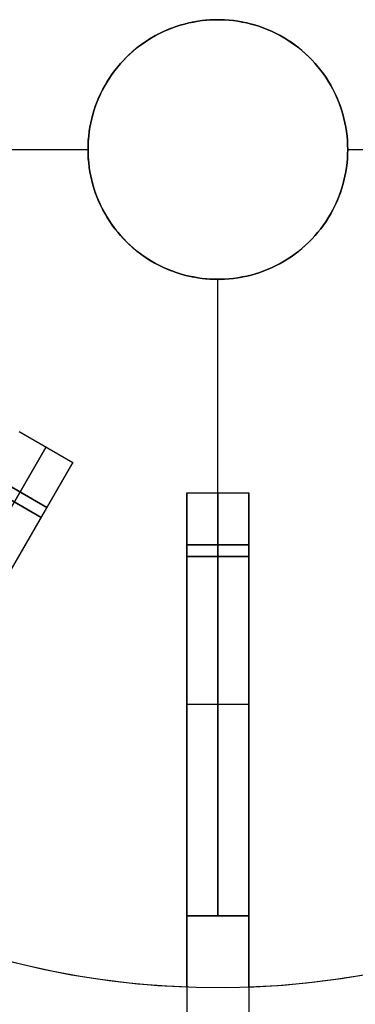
# Model space of a CAD drawing. Header units: millimetres. Extents: x 388 to 989, y -2562 to -1961.
# Tile 4 of 8: x 650 to 715, y -2427 to -2236. Entities that reach past the tile are written whole.
import ezdxf

# ---------------------------------------------------------------- set-up
doc = ezdxf.new("R2010")
doc.units = ezdxf.units.MM
doc.layers.add('Core_Sketch1', color=7, linetype='Continuous')
doc.layers.add('Core_Sketch2', color=7, linetype='Continuous')

msp = doc.modelspace()

# ---------------------------------------------------------------- linework, layer by layer
at = {"color": 0, "linetype": 'ByBlock', "lineweight": -2}
for points in [[(713.6, -2261.1), (713.58, -2260.23), (713.54, -2259.36), (713.46, -2258.49), (713.36, -2257.63), (713.22, -2256.77), (713.06, -2255.91), (712.86, -2255.07), (712.64, -2254.22), (712.39, -2253.39), (712.11, -2252.57), (711.8, -2251.76), (711.46, -2250.95), (711.1, -2250.16), (710.71, -2249.39), (710.29, -2248.62), (709.85, -2247.87), (709.38, -2247.14), (708.89, -2246.43), (708.37, -2245.73), (707.82, -2245.05), (707.26, -2244.39), (706.67, -2243.74), (706.06, -2243.12), (705.43, -2242.53), (704.78, -2241.95), (704.11, -2241.39), (703.42, -2240.86), (702.71, -2240.36), (701.99, -2239.88), (701.25, -2239.42), (700.49, -2238.99), (699.72, -2238.58), (698.94, -2238.21), (698.14, -2237.86), (697.33, -2237.53), (696.51, -2237.24), (695.69, -2236.97), (694.85, -2236.74), (694, -2236.53), (693.15, -2236.35), (692.3, -2236.2), (691.43, -2236.08), (690.57, -2235.99), (689.7, -2235.93), (688.83, -2235.9), (687.96, -2235.9), (687.09, -2235.93), (686.22, -2235.99), (685.36, -2236.08), (684.5, -2236.2), (683.64, -2236.35), (682.79, -2236.53), (681.94, -2236.74), (681.11, -2236.97), (680.28, -2237.24), (679.46, -2237.53), (678.65, -2237.86), (677.86, -2238.21), (677.07, -2238.58), (676.3, -2238.99), (675.55, -2239.42), (674.81, -2239.88), (674.08, -2240.36), (673.37, -2240.86), (672.68, -2241.39), (672.01, -2241.95), (671.36, -2242.53), (670.73, -2243.12), (670.12, -2243.74), (669.53, -2244.39), (668.97, -2245.05), (668.43, -2245.73), (667.91, -2246.43), (667.41, -2247.14), (666.94, -2247.87), (666.5, -2248.62), (666.08, -2249.39), (665.69, -2250.16), (665.33, -2250.95), (664.99, -2251.76), (664.68, -2252.57), (664.4, -2253.39), (664.15, -2254.22), (663.93, -2255.07), (663.74, -2255.91), (663.57, -2256.77), (663.44, -2257.63), (663.33, -2258.49), (663.26, -2259.36), (663.21, -2260.23), (663.2, -2261.1)], [(663.2, -2261.1), (663.21, -2260.23), (663.26, -2259.36), (663.33, -2258.49), (663.44, -2257.63), (663.57, -2256.77), (663.74, -2255.91), (663.93, -2255.07), (664.15, -2254.22), (664.4, -2253.39), (664.68, -2252.57), (664.99, -2251.76), (665.33, -2250.95), (665.69, -2250.16), (666.08, -2249.39), (666.5, -2248.62), (666.94, -2247.87), (667.41, -2247.14), (667.91, -2246.43), (668.43, -2245.73), (668.97, -2245.05), (669.53, -2244.39), (670.12, -2243.74), (670.73, -2243.12), (671.36, -2242.53), (672.01, -2241.95), (672.68, -2241.39), (673.37, -2240.86), (674.08, -2240.36), (674.81, -2239.88), (675.55, -2239.42), (676.3, -2238.99), (677.07, -2238.58), (677.86, -2238.21), (678.65, -2237.86), (679.46, -2237.53), (680.28, -2237.24), (681.11, -2236.97), (681.94, -2236.74), (682.79, -2236.53), (683.64, -2236.35), (684.5, -2236.2), (685.36, -2236.08), (686.22, -2235.99), (687.09, -2235.93), (687.96, -2235.9), (688.83, -2235.9), (689.7, -2235.93), (690.57, -2235.99), (691.43, -2236.08), (692.3, -2236.2), (693.15, -2236.35), (694, -2236.53), (694.85, -2236.74), (695.69, -2236.97), (696.51, -2237.24), (697.33, -2237.53), (698.14, -2237.86), (698.94, -2238.21), (699.72, -2238.58), (700.49, -2238.99), (701.25, -2239.42), (701.99, -2239.88), (702.71, -2240.36), (703.42, -2240.86), (704.11, -2241.39), (704.78, -2241.95), (705.43, -2242.53), (706.06, -2243.12), (706.67, -2243.74), (707.26, -2244.39), (707.82, -2245.05), (708.37, -2245.73), (708.89, -2246.43), (709.38, -2247.14), (709.85, -2247.87), (710.29, -2248.62), (710.71, -2249.39), (711.1, -2250.16), (711.46, -2250.95), (711.8, -2251.76), (712.11, -2252.57), (712.39, -2253.39), (712.64, -2254.22), (712.86, -2255.07), (713.06, -2255.91), (713.22, -2256.77), (713.36, -2257.63), (713.46, -2258.49), (713.54, -2259.36), (713.58, -2260.23), (713.6, -2261.1)], [(713.6, -2261.1), (713.58, -2260.23), (713.54, -2259.36), (713.46, -2258.49), (713.36, -2257.63), (713.22, -2256.77), (713.06, -2255.91), (712.86, -2255.07), (712.64, -2254.22), (712.39, -2253.39), (712.11, -2252.57), (711.8, -2251.76), (711.46, -2250.95), (711.1, -2250.16), (710.71, -2249.39), (710.29, -2248.62), (709.85, -2247.87), (709.38, -2247.14), (708.89, -2246.43), (708.37, -2245.73), (707.82, -2245.05), (707.26, -2244.39), (706.67, -2243.74), (706.06, -2243.12), (705.43, -2242.53), (704.78, -2241.95), (704.11, -2241.39), (703.42, -2240.86), (702.71, -2240.36), (701.99, -2239.88), (701.25, -2239.42), (700.49, -2238.99), (699.72, -2238.58), (698.94, -2238.21), (698.14, -2237.86), (697.33, -2237.53), (696.51, -2237.24), (695.69, -2236.97), (694.85, -2236.74), (694, -2236.53), (693.15, -2236.35), (692.3, -2236.2), (691.43, -2236.08), (690.57, -2235.99), (689.7, -2235.93), (688.83, -2235.9), (687.96, -2235.9), (687.09, -2235.93), (686.22, -2235.99), (685.36, -2236.08), (684.5, -2236.2), (683.64, -2236.35), (682.79, -2236.53), (681.94, -2236.74), (681.11, -2236.97), (680.28, -2237.24), (679.46, -2237.53), (678.65, -2237.86), (677.86, -2238.21), (677.07, -2238.58), (676.3, -2238.99), (675.55, -2239.42), (674.81, -2239.88), (674.08, -2240.36), (673.37, -2240.86), (672.68, -2241.39), (672.01, -2241.95), (671.36, -2242.53), (670.73, -2243.12), (670.12, -2243.74), (669.53, -2244.39), (668.97, -2245.05), (668.43, -2245.73), (667.91, -2246.43), (667.41, -2247.14), (666.94, -2247.87), (666.5, -2248.62), (666.08, -2249.39), (665.69, -2250.16), (665.33, -2250.95), (664.99, -2251.76), (664.68, -2252.57), (664.4, -2253.39), (664.15, -2254.22), (663.93, -2255.07), (663.74, -2255.91), (663.57, -2256.77), (663.44, -2257.63), (663.33, -2258.49), (663.26, -2259.36), (663.21, -2260.23), (663.2, -2261.1)], [(663.2, -2261.1), (663.21, -2260.23), (663.26, -2259.36), (663.33, -2258.49), (663.44, -2257.63), (663.57, -2256.77), (663.74, -2255.91), (663.93, -2255.07), (664.15, -2254.22), (664.4, -2253.39), (664.68, -2252.57), (664.99, -2251.76), (665.33, -2250.95), (665.69, -2250.16), (666.08, -2249.39), (666.5, -2248.62), (666.94, -2247.87), (667.41, -2247.14), (667.91, -2246.43), (668.43, -2245.73), (668.97, -2245.05), (669.53, -2244.39), (670.12, -2243.74), (670.73, -2243.12), (671.36, -2242.53), (672.01, -2241.95), (672.68, -2241.39), (673.37, -2240.86), (674.08, -2240.36), (674.81, -2239.88), (675.55, -2239.42), (676.3, -2238.99), (677.07, -2238.58), (677.86, -2238.21), (678.65, -2237.86), (679.46, -2237.53), (680.28, -2237.24), (681.11, -2236.97), (681.94, -2236.74), (682.79, -2236.53), (683.64, -2236.35), (684.5, -2236.2), (685.36, -2236.08), (686.22, -2235.99), (687.09, -2235.93), (687.96, -2235.9), (688.83, -2235.9), (689.7, -2235.93), (690.57, -2235.99), (691.43, -2236.08), (692.3, -2236.2), (693.15, -2236.35), (694, -2236.53), (694.85, -2236.74), (695.69, -2236.97), (696.51, -2237.24), (697.33, -2237.53), (698.14, -2237.86), (698.94, -2238.21), (699.72, -2238.58), (700.49, -2238.99), (701.25, -2239.42), (701.99, -2239.88), (702.71, -2240.36), (703.42, -2240.86), (704.11, -2241.39), (704.78, -2241.95), (705.43, -2242.53), (706.06, -2243.12), (706.67, -2243.74), (707.26, -2244.39), (707.82, -2245.05), (708.37, -2245.73), (708.89, -2246.43), (709.38, -2247.14), (709.85, -2247.87), (710.29, -2248.62), (710.71, -2249.39), (711.1, -2250.16), (711.46, -2250.95), (711.8, -2251.76), (712.11, -2252.57), (712.39, -2253.39), (712.64, -2254.22), (712.86, -2255.07), (713.06, -2255.91), (713.22, -2256.77), (713.36, -2257.63), (713.46, -2258.49), (713.54, -2259.36), (713.58, -2260.23), (713.6, -2261.1)], [(609.4, -2261.1), (663.2, -2261.1)], [(609.4, -2261.1), (663.2, -2261.1)], [(611.66, -2261.1), (663.2, -2261.1)], [(611.66, -2261.1), (663.2, -2261.1)], [(663.2, -2261.1), (663.21, -2261.97), (663.26, -2262.84), (663.33, -2263.7), (663.44, -2264.57), (663.57, -2265.42), (663.74, -2266.28), (663.93, -2267.13), (664.15, -2267.97), (664.4, -2268.8), (664.68, -2269.62), (664.99, -2270.44), (665.33, -2271.24), (665.69, -2272.03), (666.08, -2272.81), (666.5, -2273.57), (666.94, -2274.32), (667.41, -2275.05), (667.91, -2275.77), (668.43, -2276.47), (668.97, -2277.15), (669.53, -2277.81), (670.12, -2278.45), (670.73, -2279.07), (671.36, -2279.67), (672.01, -2280.24), (672.68, -2280.8), (673.37, -2281.33), (674.08, -2281.84), (674.81, -2282.32), (675.55, -2282.77), (676.3, -2283.2), (677.07, -2283.61), (677.86, -2283.99), (678.65, -2284.34), (679.46, -2284.66), (680.28, -2284.95), (681.11, -2285.22), (681.94, -2285.46), (682.79, -2285.66), (683.64, -2285.84), (684.5, -2285.99), (685.36, -2286.11), (686.22, -2286.2), (687.09, -2286.26), (687.96, -2286.29), (688.83, -2286.29), (689.7, -2286.26), (690.57, -2286.2), (691.43, -2286.11), (692.3, -2285.99), (693.15, -2285.84), (694, -2285.66), (694.85, -2285.46), (695.69, -2285.22), (696.51, -2284.95), (697.33, -2284.66), (698.14, -2284.34), (698.94, -2283.99), (699.72, -2283.61), (700.49, -2283.2), (701.25, -2282.77), (701.99, -2282.32), (702.71, -2281.84), (703.42, -2281.33), (704.11, -2280.8), (704.78, -2280.24), (705.43, -2279.67), (706.06, -2279.07), (706.67, -2278.45), (707.26, -2277.81), (707.82, -2277.15), (708.37, -2276.47), (708.89, -2275.77), (709.38, -2275.05), (709.85, -2274.32), (710.29, -2273.57), (710.71, -2272.81), (711.1, -2272.03), (711.46, -2271.24), (711.8, -2270.44), (712.11, -2269.62), (712.39, -2268.8), (712.64, -2267.97), (712.86, -2267.13), (713.06, -2266.28), (713.22, -2265.42), (713.36, -2264.57), (713.46, -2263.7), (713.54, -2262.84), (713.58, -2261.97), (713.6, -2261.1)], [(713.6, -2261.1), (713.58, -2261.97), (713.54, -2262.84), (713.46, -2263.7), (713.36, -2264.57), (713.22, -2265.42), (713.06, -2266.28), (712.86, -2267.13), (712.64, -2267.97), (712.39, -2268.8), (712.11, -2269.62), (711.8, -2270.44), (711.46, -2271.24), (711.1, -2272.03), (710.71, -2272.81), (710.29, -2273.57), (709.85, -2274.32), (709.38, -2275.05), (708.89, -2275.77), (708.37, -2276.47), (707.82, -2277.15), (707.26, -2277.81), (706.67, -2278.45), (706.06, -2279.07), (705.43, -2279.67), (704.78, -2280.24), (704.11, -2280.8), (703.42, -2281.33), (702.71, -2281.84), (701.99, -2282.32), (701.25, -2282.77), (700.49, -2283.2), (699.72, -2283.61), (698.94, -2283.99), (698.14, -2284.34), (697.33, -2284.66), (696.51, -2284.95), (695.69, -2285.22), (694.85, -2285.46), (694, -2285.66), (693.15, -2285.84), (692.3, -2285.99), (691.43, -2286.11), (690.57, -2286.2), (689.7, -2286.26), (688.83, -2286.29), (687.96, -2286.29), (687.09, -2286.26), (686.22, -2286.2), (685.36, -2286.11), (684.5, -2285.99), (683.64, -2285.84), (682.79, -2285.66), (681.94, -2285.46), (681.11, -2285.22), (680.28, -2284.95), (679.46, -2284.66), (678.65, -2284.34), (677.86, -2283.99), (677.07, -2283.61), (676.3, -2283.2), (675.55, -2282.77), (674.81, -2282.32), (674.08, -2281.84), (673.37, -2281.33), (672.68, -2280.8), (672.01, -2280.24), (671.36, -2279.67), (670.73, -2279.07), (670.12, -2278.45), (669.53, -2277.81), (668.97, -2277.15), (668.43, -2276.47), (667.91, -2275.77), (667.41, -2275.05), (666.94, -2274.32), (666.5, -2273.57), (666.08, -2272.81), (665.69, -2272.03), (665.33, -2271.24), (664.99, -2270.44), (664.68, -2269.62), (664.4, -2268.8), (664.15, -2267.97), (663.93, -2267.13), (663.74, -2266.28), (663.57, -2265.42), (663.44, -2264.57), (663.33, -2263.7), (663.26, -2262.84), (663.21, -2261.97), (663.2, -2261.1)], [(663.2, -2261.1), (663.21, -2261.97), (663.26, -2262.84), (663.33, -2263.7), (663.44, -2264.57), (663.57, -2265.42), (663.74, -2266.28), (663.93, -2267.13), (664.15, -2267.97), (664.4, -2268.8), (664.68, -2269.62), (664.99, -2270.44), (665.33, -2271.24), (665.69, -2272.03), (666.08, -2272.81), (666.5, -2273.57), (666.94, -2274.32), (667.41, -2275.05), (667.91, -2275.77), (668.43, -2276.47), (668.97, -2277.15), (669.53, -2277.81), (670.12, -2278.45), (670.73, -2279.07), (671.36, -2279.67), (672.01, -2280.24), (672.68, -2280.8), (673.37, -2281.33), (674.08, -2281.84), (674.81, -2282.32), (675.55, -2282.77), (676.3, -2283.2), (677.07, -2283.61), (677.86, -2283.99), (678.65, -2284.34), (679.46, -2284.66), (680.28, -2284.95), (681.11, -2285.22), (681.94, -2285.46), (682.79, -2285.66), (683.64, -2285.84), (684.5, -2285.99), (685.36, -2286.11), (686.22, -2286.2), (687.09, -2286.26), (687.96, -2286.29), (688.83, -2286.29), (689.7, -2286.26), (690.57, -2286.2), (691.43, -2286.11), (692.3, -2285.99), (693.15, -2285.84), (694, -2285.66), (694.85, -2285.46), (695.69, -2285.22), (696.51, -2284.95), (697.33, -2284.66), (698.14, -2284.34), (698.94, -2283.99), (699.72, -2283.61), (700.49, -2283.2), (701.25, -2282.77), (701.99, -2282.32), (702.71, -2281.84), (703.42, -2281.33), (704.11, -2280.8), (704.78, -2280.24), (705.43, -2279.67), (706.06, -2279.07), (706.67, -2278.45), (707.26, -2277.81), (707.82, -2277.15), (708.37, -2276.47), (708.89, -2275.77), (709.38, -2275.05), (709.85, -2274.32), (710.29, -2273.57), (710.71, -2272.81), (711.1, -2272.03), (711.46, -2271.24), (711.8, -2270.44), (712.11, -2269.62), (712.39, -2268.8), (712.64, -2267.97), (712.86, -2267.13), (713.06, -2266.28), (713.22, -2265.42), (713.36, -2264.57), (713.46, -2263.7), (713.54, -2262.84), (713.58, -2261.97), (713.6, -2261.1)], [(713.6, -2261.1), (713.58, -2261.97), (713.54, -2262.84), (713.46, -2263.7), (713.36, -2264.57), (713.22, -2265.42), (713.06, -2266.28), (712.86, -2267.13), (712.64, -2267.97), (712.39, -2268.8), (712.11, -2269.62), (711.8, -2270.44), (711.46, -2271.24), (711.1, -2272.03), (710.71, -2272.81), (710.29, -2273.57), (709.85, -2274.32), (709.38, -2275.05), (708.89, -2275.77), (708.37, -2276.47), (707.82, -2277.15), (707.26, -2277.81), (706.67, -2278.45), (706.06, -2279.07), (705.43, -2279.67), (704.78, -2280.24), (704.11, -2280.8), (703.42, -2281.33), (702.71, -2281.84), (701.99, -2282.32), (701.25, -2282.77), (700.49, -2283.2), (699.72, -2283.61), (698.94, -2283.99), (698.14, -2284.34), (697.33, -2284.66), (696.51, -2284.95), (695.69, -2285.22), (694.85, -2285.46), (694, -2285.66), (693.15, -2285.84), (692.3, -2285.99), (691.43, -2286.11), (690.57, -2286.2), (689.7, -2286.26), (688.83, -2286.29), (687.96, -2286.29), (687.09, -2286.26), (686.22, -2286.2), (685.36, -2286.11), (684.5, -2285.99), (683.64, -2285.84), (682.79, -2285.66), (681.94, -2285.46), (681.11, -2285.22), (680.28, -2284.95), (679.46, -2284.66), (678.65, -2284.34), (677.86, -2283.99), (677.07, -2283.61), (676.3, -2283.2), (675.55, -2282.77), (674.81, -2282.32), (674.08, -2281.84), (673.37, -2281.33), (672.68, -2280.8), (672.01, -2280.24), (671.36, -2279.67), (670.73, -2279.07), (670.12, -2278.45), (669.53, -2277.81), (668.97, -2277.15), (668.43, -2276.47), (667.91, -2275.77), (667.41, -2275.05), (666.94, -2274.32), (666.5, -2273.57), (666.08, -2272.81), (665.69, -2272.03), (665.33, -2271.24), (664.99, -2270.44), (664.68, -2269.62), (664.4, -2268.8), (664.15, -2267.97), (663.93, -2267.13), (663.74, -2266.28), (663.57, -2265.42), (663.44, -2264.57), (663.33, -2263.7), (663.26, -2262.84), (663.21, -2261.97), (663.2, -2261.1)], [(713.6, -2261.1), (765.14, -2261.1)], [(713.6, -2261.1), (767.39, -2261.1)], [(713.6, -2261.1), (765.14, -2261.1)], [(713.6, -2261.1), (767.39, -2261.1)], [(688.4, -2337.84), (688.4, -2286.3)], [(688.4, -2340.09), (688.4, -2286.3)], [(688.4, -2337.84), (688.4, -2286.3)], [(688.4, -2340.09), (688.4, -2286.3)], [(649.87, -2315.83), (660.26, -2321.83)], [(649.87, -2315.83), (660.26, -2321.83)], [(655.06, -2318.83), (614.03, -2389.9)], [(614.03, -2389.9), (655.06, -2318.83)], [(619.23, -2392.9), (660.26, -2321.83)], [(660.26, -2321.83), (619.23, -2392.9)], [(644.83, -2324.56), (655.22, -2330.56)], [(655.22, -2330.56), (644.83, -2324.56)], [(654.09, -2332.51), (643.7, -2326.51)], [(643.7, -2326.51), (654.09, -2332.51)], [(682.4, -2327.76), (694.4, -2327.76)], [(682.4, -2409.83), (682.4, -2327.76)], [(682.4, -2327.76), (694.4, -2327.76)], [(682.4, -2327.76), (682.4, -2409.83)], [(688.4, -2327.76), (688.4, -2409.83)], [(688.4, -2409.83), (688.4, -2327.76)], [(694.4, -2409.83), (694.4, -2327.76)], [(694.4, -2327.76), (694.4, -2409.83)], [(636.26, -2363.4), (655.22, -2330.56)], [(655.22, -2330.56), (636.26, -2363.4)], [(654.09, -2332.51), (636.26, -2363.4)], [(636.26, -2363.4), (654.09, -2332.51)], [(682.4, -2337.84), (694.4, -2337.84)], [(682.4, -2337.84), (682.4, -2375.76)], [(694.4, -2337.84), (682.4, -2337.84)], [(682.4, -2375.76), (682.4, -2337.84)], [(694.4, -2375.76), (694.4, -2337.84)], [(694.4, -2337.84), (694.4, -2375.76)], [(694.4, -2340.09), (682.4, -2340.09)], [(682.4, -2375.76), (682.4, -2340.09)], [(682.4, -2340.09), (694.4, -2340.09)], [(682.4, -2340.09), (682.4, -2375.76)], [(694.4, -2340.09), (694.4, -2375.76)], [(694.4, -2375.76), (694.4, -2340.09)], [(694.4, -2368.8), (682.4, -2368.8)], [(694.4, -2368.8), (682.4, -2368.8)], [(682.4, -2423.65), (682.4, -2375.76)], [(682.4, -2375.76), (682.4, -2423.65)], [(682.4, -2423.65), (682.4, -2375.76)], [(682.4, -2375.76), (682.4, -2423.65)], [(694.4, -2375.76), (694.4, -2423.65)], [(694.4, -2423.65), (694.4, -2375.76)], [(694.4, -2375.76), (694.4, -2423.65)], [(694.4, -2423.65), (694.4, -2375.76)], [(682.4, -2380.32), (682.4, -2561.65)], [(694.4, -2380.32), (694.4, -2561.65)], [(612.31, -2404.87), (617.33, -2407.42), (622.44, -2409.79), (627.62, -2411.98), (632.88, -2414), (638.2, -2415.82), (643.58, -2417.47), (649.02, -2418.93), (654.5, -2420.19), (660.03, -2421.27), (665.59, -2422.16), (671.17, -2422.85), (676.78, -2423.35), (682.4, -2423.65)], [(612.31, -2404.87), (617.33, -2407.42), (622.44, -2409.79), (627.62, -2411.98), (632.88, -2414), (638.2, -2415.82), (643.58, -2417.47), (649.02, -2418.93), (654.5, -2420.19), (660.03, -2421.27), (665.59, -2422.16), (671.17, -2422.85), (676.78, -2423.35), (682.4, -2423.65)], [(612.31, -2404.87), (617.33, -2407.42), (622.44, -2409.79), (627.62, -2411.98), (632.88, -2414), (638.2, -2415.82), (643.58, -2417.47), (649.02, -2418.93), (654.5, -2420.19), (660.03, -2421.27), (665.59, -2422.16), (671.17, -2422.85), (676.78, -2423.35), (682.4, -2423.65)], [(612.31, -2404.87), (617.33, -2407.42), (622.44, -2409.79), (627.62, -2411.98), (632.88, -2414), (638.2, -2415.82), (643.58, -2417.47), (649.02, -2418.93), (654.5, -2420.19), (660.03, -2421.27), (665.59, -2422.16), (671.17, -2422.85), (676.78, -2423.35), (682.4, -2423.65)], [(612.31, -2404.87), (617.33, -2407.42), (622.44, -2409.79), (627.62, -2411.98), (632.88, -2414), (638.2, -2415.82), (643.58, -2417.47), (649.02, -2418.93), (654.5, -2420.19), (660.03, -2421.27), (665.59, -2422.16), (671.17, -2422.85), (676.78, -2423.35), (682.4, -2423.65)], [(612.31, -2404.87), (617.33, -2407.42), (622.44, -2409.79), (627.62, -2411.98), (632.88, -2414), (638.2, -2415.82), (643.58, -2417.47), (649.02, -2418.93), (654.5, -2420.19), (660.03, -2421.27), (665.59, -2422.16), (671.17, -2422.85), (676.78, -2423.35), (682.4, -2423.65)], [(694.4, -2423.65), (700.02, -2423.35), (705.62, -2422.85), (711.21, -2422.16), (716.77, -2421.27), (722.29, -2420.19), (727.77, -2418.93), (733.21, -2417.47), (738.59, -2415.82), (743.92, -2414), (749.17, -2411.98), (754.35, -2409.79), (759.46, -2407.42), (764.48, -2404.87)], [(694.4, -2423.65), (700.02, -2423.35), (705.62, -2422.85), (711.21, -2422.16), (716.77, -2421.27), (722.29, -2420.19), (727.77, -2418.93), (733.21, -2417.47), (738.59, -2415.82), (743.92, -2414), (749.17, -2411.98), (754.35, -2409.79), (759.46, -2407.42), (764.48, -2404.87)], [(694.4, -2423.65), (700.02, -2423.35), (705.62, -2422.85), (711.21, -2422.16), (716.77, -2421.27), (722.29, -2420.19), (727.77, -2418.93), (733.21, -2417.47), (738.59, -2415.82), (743.92, -2414), (749.17, -2411.98), (754.35, -2409.79), (759.46, -2407.42), (764.48, -2404.87)], [(694.4, -2423.65), (700.02, -2423.35), (705.62, -2422.85), (711.21, -2422.16), (716.77, -2421.27), (722.29, -2420.19), (727.77, -2418.93), (733.21, -2417.47), (738.59, -2415.82), (743.92, -2414), (749.17, -2411.98), (754.35, -2409.79), (759.46, -2407.42), (764.48, -2404.87)], [(694.4, -2423.65), (700.02, -2423.35), (705.62, -2422.85), (711.21, -2422.16), (716.77, -2421.27), (722.29, -2420.19), (727.77, -2418.93), (733.21, -2417.47), (738.59, -2415.82), (743.92, -2414), (749.17, -2411.98), (754.35, -2409.79), (759.46, -2407.42), (764.48, -2404.87)], [(694.4, -2423.65), (700.02, -2423.35), (705.62, -2422.85), (711.21, -2422.16), (716.77, -2421.27), (722.29, -2420.19), (727.77, -2418.93), (733.21, -2417.47), (738.59, -2415.82), (743.92, -2414), (749.17, -2411.98), (754.35, -2409.79), (759.46, -2407.42), (764.48, -2404.87)], [(682.4, -2409.83), (694.4, -2409.83)], [(694.4, -2409.83), (682.4, -2409.83)]]:
    msp.add_lwpolyline(points, dxfattribs=at)
msp.add_lwpolyline([(713.6, -2261.1), (713.58, -2260.22), (713.54, -2259.35), (713.46, -2258.48), (713.35, -2257.61), (713.22, -2256.74), (713.05, -2255.89), (712.86, -2255.03), (712.63, -2254.19), (712.38, -2253.35), (712.09, -2252.52), (711.78, -2251.71), (711.44, -2250.9), (711.07, -2250.11), (710.68, -2249.33), (710.26, -2248.56), (709.81, -2247.81), (709.33, -2247.07), (708.84, -2246.36), (708.31, -2245.65), (707.76, -2244.97), (707.19, -2244.31), (706.6, -2243.67), (705.98, -2243.05), (705.35, -2242.45), (704.69, -2241.87), (704.01, -2241.32), (703.31, -2240.79), (702.6, -2240.28), (701.87, -2239.8), (701.12, -2239.35), (700.36, -2238.92), (699.58, -2238.52), (698.79, -2238.14), (697.99, -2237.79), (697.18, -2237.47), (696.35, -2237.18), (695.52, -2236.92), (694.67, -2236.69), (693.82, -2236.49), (692.96, -2236.31), (692.1, -2236.17), (691.23, -2236.06), (690.36, -2235.97), (689.49, -2235.92), (688.62, -2235.9), (687.74, -2235.91), (686.87, -2235.94), (685.99, -2236.01), (685.13, -2236.11), (684.26, -2236.24), (683.4, -2236.4), (682.55, -2236.59), (681.7, -2236.8), (680.86, -2237.05), (680.03, -2237.33), (679.21, -2237.63), (678.4, -2237.96), (677.6, -2238.32), (676.82, -2238.71), (676.05, -2239.13), (675.29, -2239.57), (674.56, -2240.04), (673.83, -2240.53), (673.13, -2241.05), (672.44, -2241.59), (671.77, -2242.16), (671.13, -2242.74), (670.5, -2243.35), (669.9, -2243.99), (669.31, -2244.64), (668.75, -2245.31), (668.22, -2246), (667.71, -2246.71), (667.22, -2247.44), (666.76, -2248.18), (666.32, -2248.94), (665.91, -2249.71), (665.53, -2250.5), (665.18, -2251.3), (664.85, -2252.11), (664.55, -2252.94), (664.29, -2253.77), (664.05, -2254.61), (663.84, -2255.46), (663.65, -2256.31), (663.5, -2257.18), (663.38, -2258.04), (663.29, -2258.91), (663.23, -2259.78), (663.2, -2260.66), (663.2, -2261.53), (663.23, -2262.41), (663.29, -2263.28), (663.38, -2264.15), (663.5, -2265.02), (663.65, -2265.88), (663.84, -2266.73), (664.05, -2267.58), (664.29, -2268.42), (664.55, -2269.26), (664.85, -2270.08), (665.18, -2270.89), (665.53, -2271.69), (665.91, -2272.48), (666.32, -2273.25), (666.76, -2274.01), (667.22, -2274.75), (667.71, -2275.48), (668.22, -2276.19), (668.75, -2276.88), (669.31, -2277.55), (669.9, -2278.21), (670.5, -2278.84), (671.13, -2279.45), (671.77, -2280.04), (672.44, -2280.6), (673.13, -2281.14), (673.83, -2281.66), (674.56, -2282.16), (675.29, -2282.62), (676.05, -2283.06), (676.82, -2283.48), (677.6, -2283.87), (678.4, -2284.23), (679.21, -2284.56), (680.03, -2284.87), (680.86, -2285.14), (681.7, -2285.39), (682.55, -2285.61), (683.4, -2285.8), (684.26, -2285.95), (685.13, -2286.08), (685.99, -2286.18), (686.87, -2286.25), (687.74, -2286.29), (688.62, -2286.3), (689.49, -2286.27), (690.36, -2286.22), (691.23, -2286.14), (692.1, -2286.02), (692.96, -2285.88), (693.82, -2285.71), (694.67, -2285.5), (695.52, -2285.27), (696.35, -2285.01), (697.18, -2284.72), (697.99, -2284.4), (698.79, -2284.05), (699.58, -2283.68), (700.36, -2283.28), (701.12, -2282.85), (701.87, -2282.39), (702.6, -2281.91), (703.31, -2281.41), (704.01, -2280.88), (704.69, -2280.32), (705.35, -2279.75), (705.98, -2279.15), (706.6, -2278.52), (707.19, -2277.88), (707.76, -2277.22), (708.31, -2276.54), (708.84, -2275.84), (709.33, -2275.12), (709.81, -2274.38), (710.26, -2273.63), (710.68, -2272.87), (711.07, -2272.09), (711.44, -2271.29), (711.78, -2270.49), (712.09, -2269.67), (712.38, -2268.84), (712.63, -2268.01), (712.86, -2267.16), (713.05, -2266.31), (713.22, -2265.45), (713.35, -2264.58), (713.46, -2263.72), (713.54, -2262.84), (713.58, -2261.97)], close=True, dxfattribs=at)
msp.add_lwpolyline([(713.6, -2261.1), (713.58, -2260.22), (713.54, -2259.35), (713.46, -2258.48), (713.35, -2257.61), (713.22, -2256.74), (713.05, -2255.89), (712.86, -2255.03), (712.63, -2254.19), (712.38, -2253.35), (712.09, -2252.52), (711.78, -2251.71), (711.44, -2250.9), (711.07, -2250.11), (710.68, -2249.33), (710.26, -2248.56), (709.81, -2247.81), (709.33, -2247.07), (708.84, -2246.36), (708.31, -2245.65), (707.76, -2244.97), (707.19, -2244.31), (706.6, -2243.67), (705.98, -2243.05), (705.35, -2242.45), (704.69, -2241.87), (704.01, -2241.32), (703.31, -2240.79), (702.6, -2240.28), (701.87, -2239.8), (701.12, -2239.35), (700.36, -2238.92), (699.58, -2238.52), (698.79, -2238.14), (697.99, -2237.79), (697.18, -2237.47), (696.35, -2237.18), (695.52, -2236.92), (694.67, -2236.69), (693.82, -2236.49), (692.96, -2236.31), (692.1, -2236.17), (691.23, -2236.06), (690.36, -2235.97), (689.49, -2235.92), (688.62, -2235.9), (687.74, -2235.91), (686.87, -2235.94), (685.99, -2236.01), (685.13, -2236.11), (684.26, -2236.24), (683.4, -2236.4), (682.55, -2236.59), (681.7, -2236.8), (680.86, -2237.05), (680.03, -2237.33), (679.21, -2237.63), (678.4, -2237.96), (677.6, -2238.32), (676.82, -2238.71), (676.05, -2239.13), (675.29, -2239.57), (674.56, -2240.04), (673.83, -2240.53), (673.13, -2241.05), (672.44, -2241.59), (671.77, -2242.16), (671.13, -2242.74), (670.5, -2243.35), (669.9, -2243.99), (669.31, -2244.64), (668.75, -2245.31), (668.22, -2246), (667.71, -2246.71), (667.22, -2247.44), (666.76, -2248.18), (666.32, -2248.94), (665.91, -2249.71), (665.53, -2250.5), (665.18, -2251.3), (664.85, -2252.11), (664.55, -2252.94), (664.29, -2253.77), (664.05, -2254.61), (663.84, -2255.46), (663.65, -2256.31), (663.5, -2257.18), (663.38, -2258.04), (663.29, -2258.91), (663.23, -2259.78), (663.2, -2260.66), (663.2, -2261.53), (663.23, -2262.41), (663.29, -2263.28), (663.38, -2264.15), (663.5, -2265.02), (663.65, -2265.88), (663.84, -2266.73), (664.05, -2267.58), (664.29, -2268.42), (664.55, -2269.26), (664.85, -2270.08), (665.18, -2270.89), (665.53, -2271.69), (665.91, -2272.48), (666.32, -2273.25), (666.76, -2274.01), (667.22, -2274.75), (667.71, -2275.48), (668.22, -2276.19), (668.75, -2276.88), (669.31, -2277.55), (669.9, -2278.21), (670.5, -2278.84), (671.13, -2279.45), (671.77, -2280.04), (672.44, -2280.6), (673.13, -2281.14), (673.83, -2281.66), (674.56, -2282.16), (675.29, -2282.62), (676.05, -2283.06), (676.82, -2283.48), (677.6, -2283.87), (678.4, -2284.23), (679.21, -2284.56), (680.03, -2284.87), (680.86, -2285.14), (681.7, -2285.39), (682.55, -2285.61), (683.4, -2285.8), (684.26, -2285.95), (685.13, -2286.08), (685.99, -2286.18), (686.87, -2286.25), (687.74, -2286.29), (688.62, -2286.3), (689.49, -2286.27), (690.36, -2286.22), (691.23, -2286.14), (692.1, -2286.02), (692.96, -2285.88), (693.82, -2285.71), (694.67, -2285.5), (695.52, -2285.27), (696.35, -2285.01), (697.18, -2284.72), (697.99, -2284.4), (698.79, -2284.05), (699.58, -2283.68), (700.36, -2283.28), (701.12, -2282.85), (701.87, -2282.39), (702.6, -2281.91), (703.31, -2281.41), (704.01, -2280.88), (704.69, -2280.32), (705.35, -2279.75), (705.98, -2279.15), (706.6, -2278.52), (707.19, -2277.88), (707.76, -2277.22), (708.31, -2276.54), (708.84, -2275.84), (709.33, -2275.12), (709.81, -2274.38), (710.26, -2273.63), (710.68, -2272.87), (711.07, -2272.09), (711.44, -2271.29), (711.78, -2270.49), (712.09, -2269.67), (712.38, -2268.84), (712.63, -2268.01), (712.86, -2267.16), (713.05, -2266.31), (713.22, -2265.45), (713.35, -2264.58), (713.46, -2263.72), (713.54, -2262.84), (713.58, -2261.97)], close=True, dxfattribs=at)
at = {"color": 0, "linetype": 'ByBlock', "lineweight": -2, "extrusion": (1, 0, 0)}
for points in [[(-2261.1, 0), (-2261.1, 12)], [(-2261.1, -888), (-2261.1, -876)], [(-2261.1, 0), (-2261.1, 12)], [(-2261.1, -888), (-2261.1, -876)], [(-2286.3, 0), (-2286.3, 12)], [(-2286.3, -888), (-2286.3, -876)], [(-2337.84, 12), (-2327.76, 62)], [(-2337.84, -888), (-2327.76, -938)], [(-2337.84, 12), (-2327.76, 62)], [(-2327.76, -938), (-2337.84, -888)], [(-2327.76, 62), (-2337.84, 12)], [(-2337.84, -888), (-2327.76, -938)], [(-2340.09, -876), (-2353.36, -797.03), (-2364, -717.66), (-2371.99, -637.98), (-2377.32, -558.08), (-2379.98, -478.04), (-2379.98, -397.96), (-2377.32, -317.92), (-2371.99, -238.02), (-2364, -158.34), (-2353.36, -78.97), (-2340.09, 0)], [(-2340.09, -876), (-2353.36, -797.03), (-2364, -717.66), (-2371.99, -637.98), (-2377.32, -558.08), (-2379.98, -478.04), (-2379.98, -397.96), (-2377.32, -317.92), (-2371.99, -238.02), (-2364, -158.34), (-2353.36, -78.97), (-2340.09, 0)], [(-2340.09, 0), (-2353.36, -78.97), (-2364, -158.34), (-2371.99, -238.02), (-2377.32, -317.92), (-2379.98, -397.96), (-2379.98, -478.04), (-2377.32, -558.08), (-2371.99, -637.98), (-2364, -717.66), (-2353.36, -797.03), (-2340.09, -876)], [(-2528.16, -837.96), (-2527.4, -842), (-2526.51, -846.01), (-2525.49, -849.98), (-2524.32, -853.92), (-2523.03, -857.82), (-2521.6, -861.67), (-2520.04, -865.47), (-2518.35, -869.22), (-2516.53, -872.9), (-2514.59, -876.52), (-2512.52, -880.08), (-2510.34, -883.55), (-2508.04, -886.96), (-2505.62, -890.28), (-2503.09, -893.51), (-2500.45, -896.66), (-2497.7, -899.72), (-2494.85, -902.68), (-2491.91, -905.54), (-2488.86, -908.3), (-2485.72, -910.95), (-2482.5, -913.49), (-2479.19, -915.93), (-2475.79, -918.24), (-2472.32, -920.44), (-2468.78, -922.52), (-2465.17, -924.48), (-2461.49, -926.31), (-2457.75, -928.01), (-2453.96, -929.59), (-2450.11, -931.04), (-2446.22, -932.35), (-2442.29, -933.53), (-2438.31, -934.57), (-2434.31, -935.48), (-2430.27, -936.25), (-2426.21, -936.88), (-2422.13, -937.37), (-2418.04, -937.72), (-2413.94, -937.93), (-2409.83, -938)], [(-2409.83, 62), (-2413.94, 61.93), (-2418.04, 61.72), (-2422.13, 61.37), (-2426.21, 60.88), (-2430.27, 60.25), (-2434.31, 59.48), (-2438.31, 58.57), (-2442.29, 57.53), (-2446.22, 56.35), (-2450.11, 55.04), (-2453.96, 53.59), (-2457.75, 52.01), (-2461.49, 50.31), (-2465.17, 48.48), (-2468.78, 46.52), (-2472.32, 44.44), (-2475.79, 42.24), (-2479.19, 39.93), (-2482.5, 37.49), (-2485.72, 34.95), (-2488.86, 32.3), (-2491.91, 29.54), (-2494.85, 26.68), (-2497.7, 23.72), (-2500.45, 20.66), (-2503.09, 17.51), (-2505.62, 14.28), (-2508.04, 10.96), (-2510.34, 7.55), (-2512.52, 4.08), (-2514.59, 0.52), (-2516.53, -3.1), (-2518.35, -6.78), (-2520.04, -10.53), (-2521.6, -14.33), (-2523.03, -18.18), (-2524.32, -22.08), (-2525.49, -26.02), (-2526.51, -29.99), (-2527.4, -34), (-2528.16, -38.04)], [(-2409.83, -938), (-2413.94, -937.93), (-2418.04, -937.72), (-2422.13, -937.37), (-2426.21, -936.88), (-2430.27, -936.25), (-2434.31, -935.48), (-2438.31, -934.57), (-2442.29, -933.53), (-2446.22, -932.35), (-2450.11, -931.04), (-2453.96, -929.59), (-2457.75, -928.01), (-2461.49, -926.31), (-2465.17, -924.48), (-2468.78, -922.52), (-2472.32, -920.44), (-2475.79, -918.24), (-2479.19, -915.93), (-2482.5, -913.49), (-2485.72, -910.95), (-2488.86, -908.3), (-2491.91, -905.54), (-2494.85, -902.68), (-2497.7, -899.72), (-2500.45, -896.66), (-2503.09, -893.51), (-2505.62, -890.28), (-2508.04, -886.96), (-2510.34, -883.55), (-2512.52, -880.08), (-2514.59, -876.52), (-2516.53, -872.9), (-2518.35, -869.22), (-2520.04, -865.47), (-2521.6, -861.67), (-2523.03, -857.82), (-2524.32, -853.92), (-2525.49, -849.98), (-2526.51, -846.01), (-2527.4, -842), (-2528.16, -837.96)], [(-2528.16, -38.04), (-2527.4, -34), (-2526.51, -29.99), (-2525.49, -26.02), (-2524.32, -22.08), (-2523.03, -18.18), (-2521.6, -14.33), (-2520.04, -10.53), (-2518.35, -6.78), (-2516.53, -3.1), (-2514.59, 0.52), (-2512.52, 4.08), (-2510.34, 7.55), (-2508.04, 10.96), (-2505.62, 14.28), (-2503.09, 17.51), (-2500.45, 20.66), (-2497.7, 23.72), (-2494.85, 26.68), (-2491.91, 29.54), (-2488.86, 32.3), (-2485.72, 34.95), (-2482.5, 37.49), (-2479.19, 39.93), (-2475.79, 42.24), (-2472.32, 44.44), (-2468.78, 46.52), (-2465.17, 48.48), (-2461.49, 50.31), (-2457.75, 52.01), (-2453.96, 53.59), (-2450.11, 55.04), (-2446.22, 56.35), (-2442.29, 57.53), (-2438.31, 58.57), (-2434.31, 59.48), (-2430.27, 60.25), (-2426.21, 60.88), (-2422.13, 61.37), (-2418.04, 61.72), (-2413.94, 61.93), (-2409.83, 62)], [(-2409.83, -938), (-2413.94, -937.93), (-2418.04, -937.72), (-2422.13, -937.37), (-2426.21, -936.88), (-2430.27, -936.25), (-2434.31, -935.48), (-2438.31, -934.57), (-2442.29, -933.53), (-2446.22, -932.35), (-2450.11, -931.04), (-2453.96, -929.59), (-2457.75, -928.01), (-2461.49, -926.31), (-2465.17, -924.48), (-2468.78, -922.52), (-2472.32, -920.44), (-2475.79, -918.24), (-2479.19, -915.93), (-2482.5, -913.49), (-2485.72, -910.95), (-2488.86, -908.3), (-2491.91, -905.54), (-2494.85, -902.68), (-2497.7, -899.72), (-2500.45, -896.66), (-2503.09, -893.51), (-2505.62, -890.28), (-2508.04, -886.96), (-2510.34, -883.55), (-2512.52, -880.08), (-2514.59, -876.52), (-2516.53, -872.9), (-2518.35, -869.22), (-2520.04, -865.47), (-2521.6, -861.67), (-2523.03, -857.82), (-2524.32, -853.92), (-2525.49, -849.98), (-2526.51, -846.01), (-2527.4, -842), (-2528.16, -837.96)], [(-2528.16, -38.04), (-2527.4, -34), (-2526.51, -29.99), (-2525.49, -26.02), (-2524.32, -22.08), (-2523.03, -18.18), (-2521.6, -14.33), (-2520.04, -10.53), (-2518.35, -6.78), (-2516.53, -3.1), (-2514.59, 0.52), (-2512.52, 4.08), (-2510.34, 7.55), (-2508.04, 10.96), (-2505.62, 14.28), (-2503.09, 17.51), (-2500.45, 20.66), (-2497.7, 23.72), (-2494.85, 26.68), (-2491.91, 29.54), (-2488.86, 32.3), (-2485.72, 34.95), (-2482.5, 37.49), (-2479.19, 39.93), (-2475.79, 42.24), (-2472.32, 44.44), (-2468.78, 46.52), (-2465.17, 48.48), (-2461.49, 50.31), (-2457.75, 52.01), (-2453.96, 53.59), (-2450.11, 55.04), (-2446.22, 56.35), (-2442.29, 57.53), (-2438.31, 58.57), (-2434.31, 59.48), (-2430.27, 60.25), (-2426.21, 60.88), (-2422.13, 61.37), (-2418.04, 61.72), (-2413.94, 61.93), (-2409.83, 62)], [(-2423.65, 0), (-2423.65, 12)], [(-2423.65, -888), (-2423.65, -876)], [(-2423.65, 12), (-2423.65, 0)], [(-2423.65, -876), (-2423.65, -888)]]:
    msp.add_lwpolyline(points, dxfattribs=at)
at = {"color": 0, "linetype": 'ByBlock', "lineweight": -2, "extrusion": (0.995111, -0.016978, -0.097293)}
for points in [[(-2316.13, 79.04), (-2307.32, 129.28)], [(-2310.23, 129.79), (-2319.04, 79.55)]]:
    msp.add_lwpolyline(points, dxfattribs=at)
at = {"color": 0, "linetype": 'ByBlock', "lineweight": -2, "extrusion": (0.995111, -0.016978, 0.097293)}
for points in [[(-2307.32, -1001.12), (-2316.13, -950.88)], [(-2319.04, -951.39), (-2310.23, -1001.63)]]:
    msp.add_lwpolyline(points, dxfattribs=at)
at = {"color": 0, "linetype": 'ByBlock', "lineweight": -2, "extrusion": (0.866025, -0.5, 2.24785e-16)}
msp.add_lwpolyline([(-1692.96, 0), (-1706.24, -78.97), (-1716.87, -158.34), (-1724.86, -238.02), (-1730.19, -317.92), (-1732.85, -397.96), (-1732.85, -478.04), (-1730.19, -558.08), (-1724.86, -637.98), (-1716.87, -717.66), (-1706.24, -797.03), (-1692.96, -876)], dxfattribs=at)
at = {"layer": 'Core_Sketch1'}
msp.add_lwpolyline([(713.6, -2261.1), (713.58, -2260.22), (713.54, -2259.35), (713.46, -2258.48), (713.35, -2257.61), (713.22, -2256.74), (713.05, -2255.89), (712.86, -2255.03), (712.63, -2254.19), (712.38, -2253.35), (712.09, -2252.52), (711.78, -2251.71), (711.44, -2250.9), (711.07, -2250.11), (710.68, -2249.33), (710.26, -2248.56), (709.81, -2247.81), (709.33, -2247.07), (708.84, -2246.36), (708.31, -2245.65), (707.76, -2244.97), (707.19, -2244.31), (706.6, -2243.67), (705.98, -2243.05), (705.35, -2242.45), (704.69, -2241.87), (704.01, -2241.32), (703.31, -2240.79), (702.6, -2240.28), (701.87, -2239.8), (701.12, -2239.35), (700.36, -2238.92), (699.58, -2238.52), (698.79, -2238.14), (697.99, -2237.79), (697.18, -2237.47), (696.35, -2237.18), (695.52, -2236.92), (694.67, -2236.69), (693.82, -2236.49), (692.96, -2236.31), (692.1, -2236.17), (691.23, -2236.06), (690.36, -2235.97), (689.49, -2235.92), (688.62, -2235.9), (687.74, -2235.91), (686.87, -2235.94), (685.99, -2236.01), (685.13, -2236.11), (684.26, -2236.24), (683.4, -2236.4), (682.55, -2236.59), (681.7, -2236.8), (680.86, -2237.05), (680.03, -2237.33), (679.21, -2237.63), (678.4, -2237.96), (677.6, -2238.32), (676.82, -2238.71), (676.05, -2239.13), (675.29, -2239.57), (674.56, -2240.04), (673.83, -2240.53), (673.13, -2241.05), (672.44, -2241.59), (671.77, -2242.16), (671.13, -2242.74), (670.5, -2243.35), (669.9, -2243.99), (669.31, -2244.64), (668.75, -2245.31), (668.22, -2246), (667.71, -2246.71), (667.22, -2247.44), (666.76, -2248.18), (666.32, -2248.94), (665.91, -2249.71), (665.53, -2250.5), (665.18, -2251.3), (664.85, -2252.11), (664.55, -2252.94), (664.29, -2253.77), (664.05, -2254.61), (663.84, -2255.46), (663.65, -2256.31), (663.5, -2257.18), (663.38, -2258.04), (663.29, -2258.91), (663.23, -2259.78), (663.2, -2260.66), (663.2, -2261.53), (663.23, -2262.41), (663.29, -2263.28), (663.38, -2264.15), (663.5, -2265.02), (663.65, -2265.88), (663.84, -2266.73), (664.05, -2267.58), (664.29, -2268.42), (664.55, -2269.26), (664.85, -2270.08), (665.18, -2270.89), (665.53, -2271.69), (665.91, -2272.48), (666.32, -2273.25), (666.76, -2274.01), (667.22, -2274.75), (667.71, -2275.48), (668.22, -2276.19), (668.75, -2276.88), (669.31, -2277.55), (669.9, -2278.21), (670.5, -2278.84), (671.13, -2279.45), (671.77, -2280.04), (672.44, -2280.6), (673.13, -2281.14), (673.83, -2281.66), (674.56, -2282.16), (675.29, -2282.62), (676.05, -2283.06), (676.82, -2283.48), (677.6, -2283.87), (678.4, -2284.23), (679.21, -2284.56), (680.03, -2284.87), (680.86, -2285.14), (681.7, -2285.39), (682.55, -2285.61), (683.4, -2285.8), (684.26, -2285.95), (685.13, -2286.08), (685.99, -2286.18), (686.87, -2286.25), (687.74, -2286.29), (688.62, -2286.3), (689.49, -2286.27), (690.36, -2286.22), (691.23, -2286.14), (692.1, -2286.02), (692.96, -2285.88), (693.82, -2285.71), (694.67, -2285.5), (695.52, -2285.27), (696.35, -2285.01), (697.18, -2284.72), (697.99, -2284.4), (698.79, -2284.05), (699.58, -2283.68), (700.36, -2283.28), (701.12, -2282.85), (701.87, -2282.39), (702.6, -2281.91), (703.31, -2281.41), (704.01, -2280.88), (704.69, -2280.32), (705.35, -2279.75), (705.98, -2279.15), (706.6, -2278.52), (707.19, -2277.88), (707.76, -2277.22), (708.31, -2276.54), (708.84, -2275.84), (709.33, -2275.12), (709.81, -2274.38), (710.26, -2273.63), (710.68, -2272.87), (711.07, -2272.09), (711.44, -2271.29), (711.78, -2270.49), (712.09, -2269.67), (712.38, -2268.84), (712.63, -2268.01), (712.86, -2267.16), (713.05, -2266.31), (713.22, -2265.45), (713.35, -2264.58), (713.46, -2263.72), (713.54, -2262.84), (713.58, -2261.97)], close=True, dxfattribs=at)
msp.add_lwpolyline([(645.16, -2417.91), (650.63, -2419.32), (656.14, -2420.53), (661.7, -2421.56), (667.28, -2422.39), (672.89, -2423.02), (678.52, -2423.46), (684.16, -2423.71), (689.81, -2423.76), (695.45, -2423.61), (701.09, -2423.27), (706.71, -2422.73), (712.31, -2422), (717.88, -2421.07)], dxfattribs=at)
at = {"layer": 'Core_Sketch2'}
msp.add_lwpolyline([(645.16, -2417.91), (650.63, -2419.32), (656.14, -2420.53), (661.7, -2421.56), (667.28, -2422.39), (672.89, -2423.02), (678.52, -2423.46), (684.16, -2423.71), (689.81, -2423.76), (695.45, -2423.61), (701.09, -2423.27), (706.71, -2422.73), (712.31, -2422), (717.88, -2421.07)], dxfattribs=at)

doc.saveas('drawing.dxf')
